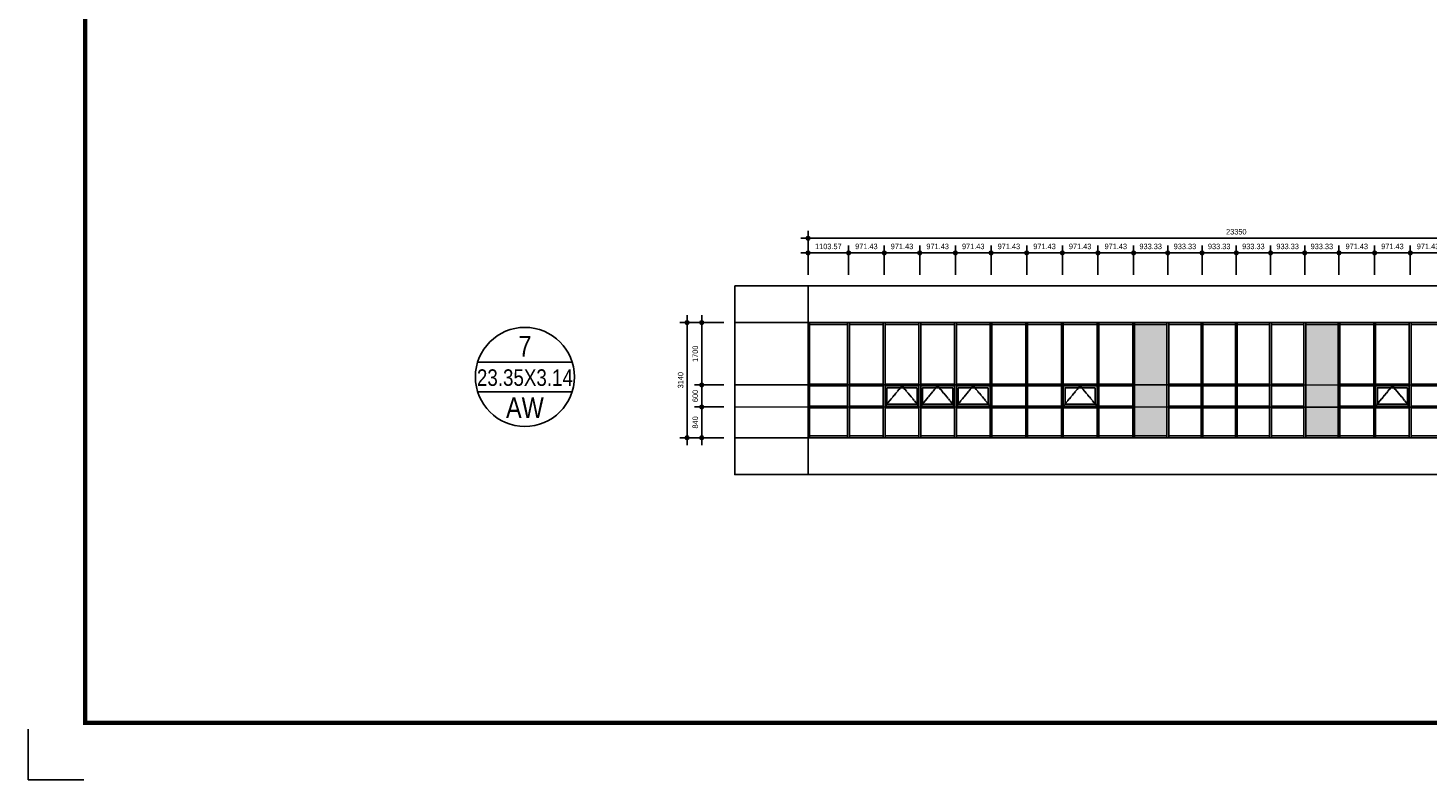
# Model space of a CAD drawing. Header units: millimetres. Extents: x 3445018 to 4174071, y -6064565 to -5122887.
# Tile 2 of 192: x 3669357 to 3707529, y -6064565 to -6044074. Entities that reach past the tile are written whole.
import ezdxf
from ezdxf.enums import TextEntityAlignment as Align

# ---------------------------------------------------------------- set-up
doc = ezdxf.new("R2010")
doc.units = ezdxf.units.MM
doc.header["$MEASUREMENT"] = 0
doc.linetypes.add('CEN', pattern=[66, 60, -2, 2, -2])
doc.layers.get('DEFPOINTS').update_dxf_attribs({"linetype": 'CONTINUOUS'})
for name, color, linetype in [('3', 3, 'CONTINUOUS'), ('A_GE_CEN', 1, 'CEN'), ('A_GE_FORM', 7, 'CONTINUOUS'), ('AA-XXXX-창호부호', 7, 'CONTINUOUS'), ('CEN', 13, 'CEN'), ('DIM', 7, 'CONTINUOUS'), ('SO-252', 252, 'CONTINUOUS'), ('WIN1', 4, 'CONTINUOUS'), ('WIN2', 9, 'CONTINUOUS')]:
    doc.layers.add(name, color=color, linetype=linetype)
doc.styles.add('HY울릉도 L', font='txt')
doc.styles.add('SDP-S', font='txt')
doc.dimstyles.new('SMDI-3', dxfattribs={"dimtxt": 3, "dimasz": 1, "dimexe": 2, "dimexo": 3, "dimgap": 1, "dimtad": 1, "dimdsep": 46, "dimtxsty": 'HY울릉도 L', "dimblk": 'Z_DOT', "dimcen": 2.5, "dimdle": 1.5, "dimclrd": 1, "dimclre": 1, "dimclrt": 2, "dimadec": 0, "dimazin": 0, "dimtfac": 1, "dimtix": 1, "dimtmove": 2, "dimatfit": 3, "dimldrblk": 'Z_DOT', "dimfxl": 2, "dimtvp": 1, "dimtolj": 1, "dimtzin": 0, "dimarcsym": 0})

# ---------------------------------------------------------------- blocks, each defined once
blk = doc.blocks.new('sheet _서영')
at = {"layer": 'A_GE_FORM'}
for p, q in [((-362689.99, -1059041.18), (-362689.99, -1059058.43)), ((-362689.99, -1059041.18), (-362689.99, -1059058.43)), ((-362689.99, -1059058.43), (-362670.99, -1059058.43))]:
    blk.add_line(p, q, dxfattribs=at)
at = {"layer": 'A_GE_FORM', "const_width": 1.5}
blk.add_lwpolyline([(-361868.49, -1059038.93), (-362670.49, -1059038.93), (-362670.49, -1058483.93), (-361868.49, -1058483.93)], close=True, dxfattribs=at)
blk = doc.blocks.new('창호부호_수정')
at = {"layer": 'AA-XXXX-창호부호'}
for p, q in [((-1717, 540), (1717, 540)), ((-1717, -540), (1717, -540))]:
    blk.add_line(p, q, dxfattribs=at)
blk.add_circle((0, 0), 1800, dxfattribs=at)
at = {"layer": 'AA-XXXX-창호부호', "color": 3, "width": 0.85}
for tag, p in [('NO', (0, 1116)), ('창호', (0, -1116))]:
    blk.add_attdef(tag, text='', height=750, dxfattribs=at).set_placement(p, align=Align.MIDDLE_CENTER)
at = {"layer": 'AA-XXXX-창호부호', "color": 4, "width": 0.85}
blk.add_attdef('규격', text='', height=750, dxfattribs=at).set_placement((0, -24), align=Align.MIDDLE_CENTER)
blk = doc.blocks.new('AW7')
at = {"layer": 'SO-252', "ltscale": 200}
h = blk.add_hatch(color=256, dxfattribs=at)
h.dxf.hatch_style = 1
h.paths.add_polyline_path([(13567, 110), (14450, 110), (14450, 3150), (13567, 3150)])
h.paths.add_polyline_path([(8900, 110), (9783, 110), (9783, 3150), (8900, 3150)])
at = {"layer": 'CEN'}
for points in [[(3021, 925), (2561, 1475), (2100, 925)], [(3993, 925), (3532, 1475), (3071, 925)], [(4964, 925), (4504, 1475), (4043, 925)], [(7879, 925), (7418, 1475), (6957, 925)], [(16393, 925), (15932, 1475), (15471, 925)], [(19307, 925), (18846, 1475), (18386, 925)], [(20279, 925), (19818, 1475), (19357, 925)], [(21250, 925), (20789, 1475), (20329, 925)]]:
    blk.add_lwpolyline(points, dxfattribs=at)
at = {"layer": 'WIN1', "ltscale": 200}
for p, q in [((0, 3200), (0, 60)), ((0, 3200), (23350, 3200)), ((36, 3200), (36, 60)), ((36, 3150), (1079, 3150)), ((1079, 3200), (1079, 60)), ((1079, 3200), (1079, 60)), ((1129, 3200), (1129, 60)), ((1129, 3200), (1129, 60)), ((1129, 3150), (2050, 3150)), ((2050, 3200), (2050, 60)), ((2050, 3200), (2050, 60)), ((2100, 3200), (2100, 60)), ((2100, 3200), (2100, 60)), ((2100, 3150), (3021, 3150)), ((3021, 3200), (3021, 60)), ((3021, 3200), (3021, 60)), ((3071, 3200), (3071, 60)), ((3071, 3200), (3071, 60)), ((3071, 3150), (3993, 3150)), ((3993, 3200), (3993, 60)), ((3993, 3200), (3993, 60)), ((4043, 3200), (4043, 60)), ((4043, 3200), (4043, 60)), ((4043, 3150), (4964, 3150)), ((4964, 3200), (4964, 60)), ((4964, 3200), (4964, 60)), ((5014, 3200), (5014, 60)), ((5014, 3200), (5014, 60)), ((5014, 3150), (5936, 3150)), ((5936, 3200), (5936, 60)), ((5986, 3200), (5986, 60)), ((5986, 3200), (5986, 60)), ((5986, 3150), (6907, 3150)), ((6907, 3200), (6907, 60)), ((6907, 3200), (6907, 60)), ((6957, 3200), (6957, 60)), ((6957, 3200), (6957, 60)), ((6957, 3150), (7879, 3150)), ((7879, 3200), (7879, 60)), ((7879, 3200), (7879, 60)), ((7929, 3200), (7929, 60)), ((7929, 3200), (7929, 60)), ((7929, 3150), (8850, 3150)), ((8850, 3200), (8850, 60)), ((8850, 3200), (8850, 60)), ((8900, 3200), (8900, 60)), ((8900, 3200), (8900, 60)), ((8900, 3150), (9783, 3150)), ((9783, 3200), (9783, 60)), ((9833, 3200), (9833, 60)), ((9833, 3150), (10717, 3150)), ((10717, 3200), (10717, 60)), ((10717, 3200), (10717, 60)), ((10767, 3200), (10767, 60)), ((10767, 3200), (10767, 60)), ((10767, 3150), (11650, 3150)), ((11650, 3200), (11650, 60)), ((11650, 3200), (11650, 60)), ((11700, 3200), (11700, 60)), ((11700, 3200), (11700, 60)), ((11700, 3150), (12583, 3150)), ((12583, 3200), (12583, 60)), ((12583, 3200), (12583, 60)), ((12633, 3200), (12633, 60)), ((12633, 3200), (12633, 60)), ((12633, 3150), (13517, 3150)), ((13517, 3200), (13517, 60)), ((13567, 3200), (13567, 60)), ((13567, 3150), (14450, 3150)), ((14450, 3200), (14450, 60)), ((14450, 3200), (14450, 60)), ((14500, 3200), (14500, 60)), ((14500, 3200), (14500, 60)), ((14500, 3150), (15421, 3150)), ((15421, 3200), (15421, 60)), ((15421, 3200), (15421, 60)), ((15471, 3200), (15471, 60)), ((15471, 3200), (15471, 60)), ((15471, 3150), (16393, 3150)), ((16393, 3200), (16393, 60)), ((16393, 3200), (16393, 60)), ((16443, 3200), (16443, 60)), ((16443, 3200), (16443, 60)), ((16443, 3150), (17326, 3150)), ((17364, 3200), (17364, 60)), ((17364, 3200), (17364, 60)), ((17414, 3200), (17414, 60)), ((17414, 3200), (17414, 60)), ((17414, 3150), (18336, 3150)), ((18336, 3200), (18336, 60)), ((18336, 3200), (18336, 60)), ((18386, 3200), (18386, 60)), ((18386, 3200), (18386, 60)), ((18386, 3150), (19307, 3150)), ((19307, 3200), (19307, 60)), ((19357, 3200), (19357, 60)), ((19357, 3150), (20279, 3150)), ((20279, 3200), (20279, 60)), ((20279, 3200), (20279, 60)), ((20329, 3200), (20329, 60)), ((20329, 3200), (20329, 60)), ((20329, 3150), (21250, 3150)), ((21250, 3200), (21250, 60)), ((21250, 3200), (21250, 60)), ((21300, 3200), (21300, 60)), ((21300, 3200), (21300, 60)), ((21300, 3150), (22221, 3150)), ((22221, 3200), (22221, 60)), ((22221, 3200), (22221, 60)), ((22271, 3200), (22271, 60)), ((22271, 3200), (22271, 60)), ((23314, 3150), (22271, 3150)), ((23314, 3200), (23314, 60)), ((23350, 3200), (23350, 60)), ((36, 1525), (1079, 1525)), ((36, 1475), (1079, 1475)), ((1129, 1525), (2050, 1525)), ((1129, 1475), (2050, 1475)), ((2100, 1525), (3021, 1525)), ((2100, 1475), (3021, 1475)), ((3071, 1525), (3993, 1525)), ((3071, 1475), (3993, 1475)), ((4043, 1525), (4964, 1525)), ((4043, 1475), (4964, 1475)), ((5014, 1525), (5936, 1525)), ((5014, 1475), (5936, 1475)), ((5986, 1525), (6907, 1525)), ((5986, 1475), (6907, 1475)), ((6957, 1525), (7879, 1525)), ((6957, 1475), (7879, 1475)), ((7929, 1525), (8850, 1525)), ((7929, 1475), (8850, 1475)), ((9833, 1525), (10717, 1525)), ((9833, 1475), (10717, 1475)), ((10767, 1525), (11650, 1525)), ((10767, 1475), (11650, 1475)), ((11700, 1525), (12583, 1525)), ((11700, 1475), (12583, 1475)), ((12633, 1525), (13517, 1525)), ((12633, 1475), (13517, 1475)), ((14500, 1525), (15421, 1525)), ((14500, 1475), (15421, 1475)), ((15471, 1525), (16393, 1525)), ((15471, 1475), (16393, 1475)), ((16443, 1525), (17364, 1525)), ((16443, 1475), (17326, 1475)), ((17414, 1525), (18336, 1525)), ((17414, 1475), (18336, 1475)), ((18386, 1525), (19307, 1525)), ((18386, 1475), (19307, 1475)), ((19357, 1525), (20279, 1525)), ((19357, 1475), (20279, 1475)), ((20329, 1525), (21250, 1525)), ((20329, 1475), (21250, 1475)), ((21300, 1525), (22221, 1525)), ((21300, 1475), (22221, 1475)), ((23314, 1525), (22271, 1525)), ((23314, 1475), (22271, 1475)), ((36, 925), (1079, 925)), ((36, 875), (1079, 875)), ((1129, 925), (2050, 925)), ((1129, 875), (2050, 875)), ((2100, 925), (3021, 925)), ((2100, 875), (3021, 875)), ((3071, 925), (3993, 925)), ((3071, 875), (3993, 875)), ((4043, 925), (4964, 925)), ((4043, 875), (4964, 875)), ((5014, 925), (5936, 925)), ((5014, 875), (5936, 875)), ((5986, 925), (6907, 925)), ((5986, 875), (6907, 875)), ((6957, 925), (7879, 925)), ((6957, 875), (7879, 875)), ((7929, 925), (8850, 925)), ((7929, 875), (8850, 875)), ((9833, 925), (10717, 925)), ((9833, 875), (10717, 875)), ((10767, 925), (11650, 925)), ((10767, 875), (11650, 875)), ((11700, 925), (12583, 925)), ((11700, 875), (12583, 875)), ((12633, 925), (13517, 925)), ((12633, 875), (13517, 875)), ((14500, 925), (15421, 925)), ((14500, 875), (15421, 875)), ((15471, 925), (16393, 925)), ((15471, 875), (16393, 875)), ((16443, 925), (17364, 925)), ((16443, 875), (17326, 875)), ((17414, 925), (18336, 925)), ((17414, 875), (18336, 875)), ((18386, 925), (19307, 925)), ((18386, 875), (19307, 875)), ((19357, 925), (20279, 925)), ((19357, 875), (20279, 875)), ((20329, 925), (21250, 925)), ((20329, 875), (21250, 875)), ((21300, 925), (22221, 925)), ((21300, 875), (22221, 875)), ((23314, 925), (22271, 925)), ((23314, 875), (22271, 875)), ((23350, 60), (0, 60)), ((36, 110), (1079, 110)), ((1129, 110), (2050, 110)), ((2100, 110), (3021, 110)), ((3071, 110), (3993, 110)), ((4043, 110), (4964, 110)), ((5014, 110), (5936, 110)), ((5936, 90), (5936, 60)), ((5986, 110), (6907, 110)), ((6957, 110), (7879, 110)), ((7929, 110), (8850, 110)), ((8900, 110), (9783, 110)), ((9783, 90), (9783, 60)), ((9833, 110), (10717, 110)), ((9833, 90), (9833, 60)), ((10767, 110), (11650, 110)), ((11700, 110), (12583, 110)), ((12633, 110), (13517, 110)), ((13517, 90), (13517, 60)), ((13567, 110), (14450, 110)), ((13567, 90), (13567, 60)), ((14500, 110), (15421, 110)), ((15471, 110), (16393, 110)), ((16443, 110), (17364, 110)), ((17414, 110), (18336, 110)), ((18386, 110), (19307, 110)), ((19307, 90), (19307, 60)), ((19357, 110), (20279, 110)), ((19357, 90), (19357, 60)), ((20329, 110), (21250, 110)), ((21300, 110), (22221, 110)), ((23314, 110), (22271, 110))]:
    blk.add_line(p, q, dxfattribs=at)
at = {"layer": 'WIN2', "ltscale": 200}
for points in [[(2971, 1425), (2150, 1425), (2150, 975), (2971, 975)], [(3943, 1425), (3121, 1425), (3121, 975), (3943, 975)], [(4914, 1425), (4093, 1425), (4093, 975), (4914, 975)], [(7829, 1425), (7007, 1425), (7007, 975), (7829, 975)], [(16343, 1425), (15521, 1425), (15521, 975), (16343, 975)], [(19257, 1425), (18436, 1425), (18436, 975), (19257, 975)], [(20229, 1425), (19407, 1425), (19407, 975), (20229, 975)], [(21200, 1425), (20379, 1425), (20379, 975), (21200, 975)]]:
    blk.add_lwpolyline(points, close=True, dxfattribs=at)
blk = doc.blocks.new('Z_DOT')
at = {"layer": 'DIM', "color": 1, "ltscale": 3}
for p, q in [((-2, 0), (2, 0)), ((0, -2), (0, 2))]:
    blk.add_line(p, q, dxfattribs=at)
for radius in [0.5, 0.25]:
    blk.add_circle((0, 0), radius, dxfattribs=at)
blk = doc.blocks.new('*D984')
at = {"layer": 'DEFPOINTS', "color": 0, "ltscale": 3, "transparency": 16777216}
for p in [(3688626, -6052101), (3687326, -6055241), (3688627, -6055241)]:
    blk.add_point(p, dxfattribs=at)
at = {"layer": 'DIM', "color": 1, "lineweight": -2, "ltscale": 3, "transparency": 16777216}
for p, q in [((3688326, -6052101), (3687126, -6052101)), ((3687326, -6052201), (3687326, -6055141)), ((3688327, -6055241), (3687126, -6055241))]:
    blk.add_line(p, q, dxfattribs=at)
at = {"layer": 'DIM', "color": 1, "lineweight": -2, "ltscale": 3, "transparency": 16777216, "xscale": 100, "yscale": 100, "zscale": 100}
for p, rotation in [((3687326, -6052101), 90), ((3687326, -6055241), 270)]:
    blk.add_blockref('Z_DOT', p, dxfattribs=dict(at, rotation=rotation))
at = {"layer": 'DIM', "color": 2, "ltscale": 3, "transparency": 16777216, "insert": (3687151, -6053671), "char_height": 150, "attachment_point": 5, "rotation": 90, "style": 'SDP-S'}
blk.add_mtext('\\A1;3140', dxfattribs=at)
blk = doc.blocks.new('*D985')
at = {"layer": 'DEFPOINTS', "color": 0, "ltscale": 3, "transparency": 16777216}
for p in [(3688626, -6053801), (3687726, -6054401), (3688626, -6054401)]:
    blk.add_point(p, dxfattribs=at)
at = {"layer": 'DIM', "color": 1, "lineweight": -2, "ltscale": 3, "transparency": 16777216}
for p, q in [((3688326, -6053801), (3687526, -6053801)), ((3687726, -6053901), (3687726, -6054301)), ((3688326, -6054401), (3687526, -6054401))]:
    blk.add_line(p, q, dxfattribs=at)
at = {"layer": 'DIM', "color": 1, "lineweight": -2, "ltscale": 3, "transparency": 16777216, "xscale": 100, "yscale": 100, "zscale": 100}
for p, rotation in [((3687726, -6053801), 90), ((3687726, -6054401), 270)]:
    blk.add_blockref('Z_DOT', p, dxfattribs=dict(at, rotation=rotation))
at = {"layer": 'DIM', "color": 2, "ltscale": 3, "transparency": 16777216, "insert": (3687551, -6054101), "char_height": 150, "attachment_point": 5, "rotation": 90, "style": 'SDP-S'}
blk.add_mtext('\\A1;600', dxfattribs=at)
blk = doc.blocks.new('*D986')
at = {"layer": 'DEFPOINTS', "color": 0, "ltscale": 3, "transparency": 16777216}
for p in [(3688626, -6054401), (3687726, -6055241), (3688627, -6055241)]:
    blk.add_point(p, dxfattribs=at)
at = {"layer": 'DIM', "color": 1, "lineweight": -2, "ltscale": 3, "transparency": 16777216}
for p, q in [((3688326, -6054401), (3687526, -6054401)), ((3687726, -6054501), (3687726, -6055141)), ((3688327, -6055241), (3687526, -6055241))]:
    blk.add_line(p, q, dxfattribs=at)
at = {"layer": 'DIM', "color": 1, "lineweight": -2, "ltscale": 3, "transparency": 16777216, "xscale": 100, "yscale": 100, "zscale": 100}
for p, rotation in [((3687726, -6054401), 90), ((3687726, -6055241), 270)]:
    blk.add_blockref('Z_DOT', p, dxfattribs=dict(at, rotation=rotation))
at = {"layer": 'DIM', "color": 2, "ltscale": 3, "transparency": 16777216, "insert": (3687551, -6054821), "char_height": 150, "attachment_point": 5, "rotation": 90, "style": 'SDP-S'}
blk.add_mtext('\\A1;840', dxfattribs=at)
blk = doc.blocks.new('*D987')
at = {"layer": 'DEFPOINTS', "color": 0, "ltscale": 3, "transparency": 16777216}
for p in [(3688626, -6052101), (3687726, -6053801), (3688626, -6053801)]:
    blk.add_point(p, dxfattribs=at)
at = {"layer": 'DIM', "color": 1, "lineweight": -2, "ltscale": 3, "transparency": 16777216}
for p, q in [((3688326, -6052101), (3687526, -6052101)), ((3687726, -6052201), (3687726, -6053701)), ((3688326, -6053801), (3687526, -6053801))]:
    blk.add_line(p, q, dxfattribs=at)
at = {"layer": 'DIM', "color": 1, "lineweight": -2, "ltscale": 3, "transparency": 16777216, "xscale": 100, "yscale": 100, "zscale": 100}
for p, rotation in [((3687726, -6052101), 90), ((3687726, -6053801), 270)]:
    blk.add_blockref('Z_DOT', p, dxfattribs=dict(at, rotation=rotation))
at = {"layer": 'DIM', "color": 2, "ltscale": 3, "transparency": 16777216, "insert": (3687551, -6052951), "char_height": 150, "attachment_point": 5, "rotation": 90, "style": 'SDP-S'}
blk.add_mtext('\\A1;1700', dxfattribs=at)
blk = doc.blocks.new('*D968')
at = {"layer": 'DEFPOINTS', "color": 0, "ltscale": 3, "transparency": 16777216}
for p in [(3690627, -6049801), (3690627, -6051101), (3713977, -6051102)]:
    blk.add_point(p, dxfattribs=at)
at = {"layer": 'DIM', "color": 1, "lineweight": -2, "ltscale": 3, "transparency": 16777216}
for p, q in [((3690627, -6050801), (3690627, -6049601)), ((3713877, -6049801), (3690727, -6049801)), ((3713977, -6050802), (3713977, -6049601))]:
    blk.add_line(p, q, dxfattribs=at)
at = {"layer": 'DIM', "color": 1, "lineweight": -2, "ltscale": 3, "transparency": 16777216, "xscale": 100, "yscale": 100, "zscale": 100, "rotation": 180}
blk.add_blockref('Z_DOT', (3690627, -6049801), dxfattribs=at)
at = {"layer": 'DIM', "color": 1, "lineweight": -2, "ltscale": 3, "transparency": 16777216, "xscale": 100, "yscale": 100, "zscale": 100}
blk.add_blockref('Z_DOT', (3713977, -6049801), dxfattribs=at)
at = {"layer": 'DIM', "color": 2, "ltscale": 3, "transparency": 16777216, "insert": (3702302, -6049626), "char_height": 150, "attachment_point": 5, "style": 'SDP-S'}
blk.add_mtext('\\A1;23350', dxfattribs=at)
blk = doc.blocks.new('*D969')
at = {"layer": 'DEFPOINTS', "color": 0, "ltscale": 3, "transparency": 16777216}
for p in [(3691730, -6050201), (3690627, -6051102), (3691730, -6051102)]:
    blk.add_point(p, dxfattribs=at)
at = {"layer": 'DIM', "color": 1, "lineweight": -2, "ltscale": 3, "transparency": 16777216}
for p, q in [((3690627, -6050802), (3690627, -6050001)), ((3690727, -6050201), (3691630, -6050201)), ((3691730, -6050802), (3691730, -6050001))]:
    blk.add_line(p, q, dxfattribs=at)
at = {"layer": 'DIM', "color": 1, "lineweight": -2, "ltscale": 3, "transparency": 16777216, "xscale": 100, "yscale": 100, "zscale": 100, "rotation": 180}
blk.add_blockref('Z_DOT', (3690627, -6050201), dxfattribs=at)
at = {"layer": 'DIM', "color": 1, "lineweight": -2, "ltscale": 3, "transparency": 16777216, "xscale": 100, "yscale": 100, "zscale": 100}
blk.add_blockref('Z_DOT', (3691730, -6050201), dxfattribs=at)
at = {"layer": 'DIM', "color": 2, "ltscale": 3, "transparency": 16777216, "insert": (3691178, -6050026), "char_height": 150, "attachment_point": 5, "style": 'SDP-S'}
blk.add_mtext('\\A1;1103.57', dxfattribs=at)
blk = doc.blocks.new('*D970')
at = {"layer": 'DEFPOINTS', "color": 0, "ltscale": 3, "transparency": 16777216}
for p in [(3692702, -6050201), (3691730, -6051102), (3692702, -6051101)]:
    blk.add_point(p, dxfattribs=at)
at = {"layer": 'DIM', "color": 1, "lineweight": -2, "ltscale": 3, "transparency": 16777216}
for p, q in [((3691730, -6050802), (3691730, -6050001)), ((3691830, -6050201), (3692602, -6050201)), ((3692702, -6050801), (3692702, -6050001))]:
    blk.add_line(p, q, dxfattribs=at)
at = {"layer": 'DIM', "color": 1, "lineweight": -2, "ltscale": 3, "transparency": 16777216, "xscale": 100, "yscale": 100, "zscale": 100, "rotation": 180}
blk.add_blockref('Z_DOT', (3691730, -6050201), dxfattribs=at)
at = {"layer": 'DIM', "color": 1, "lineweight": -2, "ltscale": 3, "transparency": 16777216, "xscale": 100, "yscale": 100, "zscale": 100}
blk.add_blockref('Z_DOT', (3692702, -6050201), dxfattribs=at)
at = {"layer": 'DIM', "color": 2, "ltscale": 3, "transparency": 16777216, "insert": (3692216, -6050026), "char_height": 150, "attachment_point": 5, "style": 'SDP-S'}
blk.add_mtext('\\A1;971.43', dxfattribs=at)
blk = doc.blocks.new('*D971')
at = {"layer": 'DEFPOINTS', "color": 0, "ltscale": 3, "transparency": 16777216}
for p in [(3693673, -6050201), (3692702, -6051101), (3693673, -6051101)]:
    blk.add_point(p, dxfattribs=at)
at = {"layer": 'DIM', "color": 1, "lineweight": -2, "ltscale": 3, "transparency": 16777216}
for p, q in [((3692702, -6050801), (3692702, -6050001)), ((3692802, -6050201), (3693573, -6050201)), ((3693673, -6050801), (3693673, -6050001))]:
    blk.add_line(p, q, dxfattribs=at)
at = {"layer": 'DIM', "color": 1, "lineweight": -2, "ltscale": 3, "transparency": 16777216, "xscale": 100, "yscale": 100, "zscale": 100, "rotation": 180}
blk.add_blockref('Z_DOT', (3692702, -6050201), dxfattribs=at)
at = {"layer": 'DIM', "color": 1, "lineweight": -2, "ltscale": 3, "transparency": 16777216, "xscale": 100, "yscale": 100, "zscale": 100}
blk.add_blockref('Z_DOT', (3693673, -6050201), dxfattribs=at)
at = {"layer": 'DIM', "color": 2, "ltscale": 3, "transparency": 16777216, "insert": (3693187, -6050026), "char_height": 150, "attachment_point": 5, "style": 'SDP-S'}
blk.add_mtext('\\A1;971.43', dxfattribs=at)
blk = doc.blocks.new('*D972')
at = {"layer": 'DEFPOINTS', "color": 0, "ltscale": 3, "transparency": 16777216}
for p in [(3694644, -6050201), (3693673, -6051101), (3694644, -6051101)]:
    blk.add_point(p, dxfattribs=at)
at = {"layer": 'DIM', "color": 1, "lineweight": -2, "ltscale": 3, "transparency": 16777216}
for p, q in [((3693673, -6050801), (3693673, -6050001)), ((3693773, -6050201), (3694544, -6050201)), ((3694644, -6050801), (3694644, -6050001))]:
    blk.add_line(p, q, dxfattribs=at)
at = {"layer": 'DIM', "color": 1, "lineweight": -2, "ltscale": 3, "transparency": 16777216, "xscale": 100, "yscale": 100, "zscale": 100, "rotation": 180}
blk.add_blockref('Z_DOT', (3693673, -6050201), dxfattribs=at)
at = {"layer": 'DIM', "color": 1, "lineweight": -2, "ltscale": 3, "transparency": 16777216, "xscale": 100, "yscale": 100, "zscale": 100}
blk.add_blockref('Z_DOT', (3694644, -6050201), dxfattribs=at)
at = {"layer": 'DIM', "color": 2, "ltscale": 3, "transparency": 16777216, "insert": (3694159, -6050026), "char_height": 150, "attachment_point": 5, "style": 'SDP-S'}
blk.add_mtext('\\A1;971.43', dxfattribs=at)
blk = doc.blocks.new('*D973')
at = {"layer": 'DEFPOINTS', "color": 0, "ltscale": 3, "transparency": 16777216}
for p in [(3695616, -6050201), (3694644, -6051101), (3695616, -6051102)]:
    blk.add_point(p, dxfattribs=at)
at = {"layer": 'DIM', "color": 1, "lineweight": -2, "ltscale": 3, "transparency": 16777216}
for p, q in [((3694644, -6050801), (3694644, -6050001)), ((3694744, -6050201), (3695516, -6050201)), ((3695616, -6050802), (3695616, -6050001))]:
    blk.add_line(p, q, dxfattribs=at)
at = {"layer": 'DIM', "color": 1, "lineweight": -2, "ltscale": 3, "transparency": 16777216, "xscale": 100, "yscale": 100, "zscale": 100, "rotation": 180}
blk.add_blockref('Z_DOT', (3694644, -6050201), dxfattribs=at)
at = {"layer": 'DIM', "color": 1, "lineweight": -2, "ltscale": 3, "transparency": 16777216, "xscale": 100, "yscale": 100, "zscale": 100}
blk.add_blockref('Z_DOT', (3695616, -6050201), dxfattribs=at)
at = {"layer": 'DIM', "color": 2, "ltscale": 3, "transparency": 16777216, "insert": (3695130, -6050026), "char_height": 150, "attachment_point": 5, "style": 'SDP-S'}
blk.add_mtext('\\A1;971.43', dxfattribs=at)
blk = doc.blocks.new('*D974')
at = {"layer": 'DEFPOINTS', "color": 0, "ltscale": 3, "transparency": 16777216}
for p in [(3696587, -6050201), (3695616, -6051102), (3696587, -6051102)]:
    blk.add_point(p, dxfattribs=at)
at = {"layer": 'DIM', "color": 1, "lineweight": -2, "ltscale": 3, "transparency": 16777216}
for p, q in [((3695616, -6050802), (3695616, -6050001)), ((3695716, -6050201), (3696487, -6050201)), ((3696587, -6050802), (3696587, -6050001))]:
    blk.add_line(p, q, dxfattribs=at)
at = {"layer": 'DIM', "color": 1, "lineweight": -2, "ltscale": 3, "transparency": 16777216, "xscale": 100, "yscale": 100, "zscale": 100, "rotation": 180}
blk.add_blockref('Z_DOT', (3695616, -6050201), dxfattribs=at)
at = {"layer": 'DIM', "color": 1, "lineweight": -2, "ltscale": 3, "transparency": 16777216, "xscale": 100, "yscale": 100, "zscale": 100}
blk.add_blockref('Z_DOT', (3696587, -6050201), dxfattribs=at)
at = {"layer": 'DIM', "color": 2, "ltscale": 3, "transparency": 16777216, "insert": (3696102, -6050026), "char_height": 150, "attachment_point": 5, "style": 'SDP-S'}
blk.add_mtext('\\A1;971.43', dxfattribs=at)
blk = doc.blocks.new('*D975')
at = {"layer": 'DEFPOINTS', "color": 0, "ltscale": 3, "transparency": 16777216}
for p in [(3697559, -6050201), (3696587, -6051102), (3697559, -6051101)]:
    blk.add_point(p, dxfattribs=at)
at = {"layer": 'DIM', "color": 1, "lineweight": -2, "ltscale": 3, "transparency": 16777216}
for p, q in [((3696587, -6050802), (3696587, -6050001)), ((3696687, -6050201), (3697459, -6050201)), ((3697559, -6050801), (3697559, -6050001))]:
    blk.add_line(p, q, dxfattribs=at)
at = {"layer": 'DIM', "color": 1, "lineweight": -2, "ltscale": 3, "transparency": 16777216, "xscale": 100, "yscale": 100, "zscale": 100, "rotation": 180}
blk.add_blockref('Z_DOT', (3696587, -6050201), dxfattribs=at)
at = {"layer": 'DIM', "color": 1, "lineweight": -2, "ltscale": 3, "transparency": 16777216, "xscale": 100, "yscale": 100, "zscale": 100}
blk.add_blockref('Z_DOT', (3697559, -6050201), dxfattribs=at)
at = {"layer": 'DIM', "color": 2, "ltscale": 3, "transparency": 16777216, "insert": (3697073, -6050026), "char_height": 150, "attachment_point": 5, "style": 'SDP-S'}
blk.add_mtext('\\A1;971.43', dxfattribs=at)
blk = doc.blocks.new('*D976')
at = {"layer": 'DEFPOINTS', "color": 0, "ltscale": 3, "transparency": 16777216}
for p in [(3698530, -6050201), (3697559, -6051101), (3698530, -6051102)]:
    blk.add_point(p, dxfattribs=at)
at = {"layer": 'DIM', "color": 1, "lineweight": -2, "ltscale": 3, "transparency": 16777216}
for p, q in [((3697559, -6050801), (3697559, -6050001)), ((3697659, -6050201), (3698430, -6050201)), ((3698530, -6050802), (3698530, -6050001))]:
    blk.add_line(p, q, dxfattribs=at)
at = {"layer": 'DIM', "color": 1, "lineweight": -2, "ltscale": 3, "transparency": 16777216, "xscale": 100, "yscale": 100, "zscale": 100, "rotation": 180}
blk.add_blockref('Z_DOT', (3697559, -6050201), dxfattribs=at)
at = {"layer": 'DIM', "color": 1, "lineweight": -2, "ltscale": 3, "transparency": 16777216, "xscale": 100, "yscale": 100, "zscale": 100}
blk.add_blockref('Z_DOT', (3698530, -6050201), dxfattribs=at)
at = {"layer": 'DIM', "color": 2, "ltscale": 3, "transparency": 16777216, "insert": (3698044, -6050026), "char_height": 150, "attachment_point": 5, "style": 'SDP-S'}
blk.add_mtext('\\A1;971.43', dxfattribs=at)
blk = doc.blocks.new('*D977')
at = {"layer": 'DEFPOINTS', "color": 0, "ltscale": 3, "transparency": 16777216}
for p in [(3699502, -6050201), (3698530, -6051102), (3699502, -6051101)]:
    blk.add_point(p, dxfattribs=at)
at = {"layer": 'DIM', "color": 1, "lineweight": -2, "ltscale": 3, "transparency": 16777216}
for p, q in [((3698530, -6050802), (3698530, -6050001)), ((3698630, -6050201), (3699402, -6050201)), ((3699502, -6050801), (3699502, -6050001))]:
    blk.add_line(p, q, dxfattribs=at)
at = {"layer": 'DIM', "color": 1, "lineweight": -2, "ltscale": 3, "transparency": 16777216, "xscale": 100, "yscale": 100, "zscale": 100, "rotation": 180}
blk.add_blockref('Z_DOT', (3698530, -6050201), dxfattribs=at)
at = {"layer": 'DIM', "color": 1, "lineweight": -2, "ltscale": 3, "transparency": 16777216, "xscale": 100, "yscale": 100, "zscale": 100}
blk.add_blockref('Z_DOT', (3699502, -6050201), dxfattribs=at)
at = {"layer": 'DIM', "color": 2, "ltscale": 3, "transparency": 16777216, "insert": (3699016, -6050026), "char_height": 150, "attachment_point": 5, "style": 'SDP-S'}
blk.add_mtext('\\A1;971.43', dxfattribs=at)
blk = doc.blocks.new('*D978')
at = {"layer": 'DEFPOINTS', "color": 0, "ltscale": 3, "transparency": 16777216}
for p in [(3700435, -6050201), (3699502, -6051101), (3700435, -6051102)]:
    blk.add_point(p, dxfattribs=at)
at = {"layer": 'DIM', "color": 1, "lineweight": -2, "ltscale": 3, "transparency": 16777216}
for p, q in [((3699502, -6050801), (3699502, -6050001)), ((3699602, -6050201), (3700335, -6050201)), ((3700435, -6050802), (3700435, -6050001))]:
    blk.add_line(p, q, dxfattribs=at)
at = {"layer": 'DIM', "color": 1, "lineweight": -2, "ltscale": 3, "transparency": 16777216, "xscale": 100, "yscale": 100, "zscale": 100, "rotation": 180}
blk.add_blockref('Z_DOT', (3699502, -6050201), dxfattribs=at)
at = {"layer": 'DIM', "color": 1, "lineweight": -2, "ltscale": 3, "transparency": 16777216, "xscale": 100, "yscale": 100, "zscale": 100}
blk.add_blockref('Z_DOT', (3700435, -6050201), dxfattribs=at)
at = {"layer": 'DIM', "color": 2, "ltscale": 3, "transparency": 16777216, "insert": (3699968, -6050026), "char_height": 150, "attachment_point": 5, "style": 'SDP-S'}
blk.add_mtext('\\A1;933.33', dxfattribs=at)
blk = doc.blocks.new('*D979')
at = {"layer": 'DEFPOINTS', "color": 0, "ltscale": 3, "transparency": 16777216}
for p in [(3701368, -6050201), (3700435, -6051102), (3701368, -6051101)]:
    blk.add_point(p, dxfattribs=at)
at = {"layer": 'DIM', "color": 1, "lineweight": -2, "ltscale": 3, "transparency": 16777216}
for p, q in [((3700435, -6050802), (3700435, -6050001)), ((3700535, -6050201), (3701268, -6050201)), ((3701368, -6050801), (3701368, -6050001))]:
    blk.add_line(p, q, dxfattribs=at)
at = {"layer": 'DIM', "color": 1, "lineweight": -2, "ltscale": 3, "transparency": 16777216, "xscale": 100, "yscale": 100, "zscale": 100, "rotation": 180}
blk.add_blockref('Z_DOT', (3700435, -6050201), dxfattribs=at)
at = {"layer": 'DIM', "color": 1, "lineweight": -2, "ltscale": 3, "transparency": 16777216, "xscale": 100, "yscale": 100, "zscale": 100}
blk.add_blockref('Z_DOT', (3701368, -6050201), dxfattribs=at)
at = {"layer": 'DIM', "color": 2, "ltscale": 3, "transparency": 16777216, "insert": (3700902, -6050026), "char_height": 150, "attachment_point": 5, "style": 'SDP-S'}
blk.add_mtext('\\A1;933.33', dxfattribs=at)
blk = doc.blocks.new('*D980')
at = {"layer": 'DEFPOINTS', "color": 0, "ltscale": 3, "transparency": 16777216}
for p in [(3702302, -6050201), (3701368, -6051101), (3702302, -6051101)]:
    blk.add_point(p, dxfattribs=at)
at = {"layer": 'DIM', "color": 1, "lineweight": -2, "ltscale": 3, "transparency": 16777216}
for p, q in [((3701368, -6050801), (3701368, -6050001)), ((3701468, -6050201), (3702202, -6050201)), ((3702302, -6050801), (3702302, -6050001))]:
    blk.add_line(p, q, dxfattribs=at)
at = {"layer": 'DIM', "color": 1, "lineweight": -2, "ltscale": 3, "transparency": 16777216, "xscale": 100, "yscale": 100, "zscale": 100, "rotation": 180}
blk.add_blockref('Z_DOT', (3701368, -6050201), dxfattribs=at)
at = {"layer": 'DIM', "color": 1, "lineweight": -2, "ltscale": 3, "transparency": 16777216, "xscale": 100, "yscale": 100, "zscale": 100}
blk.add_blockref('Z_DOT', (3702302, -6050201), dxfattribs=at)
at = {"layer": 'DIM', "color": 2, "ltscale": 3, "transparency": 16777216, "insert": (3701835, -6050026), "char_height": 150, "attachment_point": 5, "style": 'SDP-S'}
blk.add_mtext('\\A1;933.33', dxfattribs=at)
blk = doc.blocks.new('*D981')
at = {"layer": 'DEFPOINTS', "color": 0, "ltscale": 3, "transparency": 16777216}
for p in [(3703235, -6050201), (3702302, -6051101), (3703235, -6051101)]:
    blk.add_point(p, dxfattribs=at)
at = {"layer": 'DIM', "color": 1, "lineweight": -2, "ltscale": 3, "transparency": 16777216}
for p, q in [((3702302, -6050801), (3702302, -6050001)), ((3702402, -6050201), (3703135, -6050201)), ((3703235, -6050801), (3703235, -6050001))]:
    blk.add_line(p, q, dxfattribs=at)
at = {"layer": 'DIM', "color": 1, "lineweight": -2, "ltscale": 3, "transparency": 16777216, "xscale": 100, "yscale": 100, "zscale": 100, "rotation": 180}
blk.add_blockref('Z_DOT', (3702302, -6050201), dxfattribs=at)
at = {"layer": 'DIM', "color": 1, "lineweight": -2, "ltscale": 3, "transparency": 16777216, "xscale": 100, "yscale": 100, "zscale": 100}
blk.add_blockref('Z_DOT', (3703235, -6050201), dxfattribs=at)
at = {"layer": 'DIM', "color": 2, "ltscale": 3, "transparency": 16777216, "insert": (3702768, -6050026), "char_height": 150, "attachment_point": 5, "style": 'SDP-S'}
blk.add_mtext('\\A1;933.33', dxfattribs=at)
blk = doc.blocks.new('*D982')
at = {"layer": 'DEFPOINTS', "color": 0, "ltscale": 3, "transparency": 16777216}
for p in [(3704168, -6050201), (3703235, -6051101), (3704168, -6051102)]:
    blk.add_point(p, dxfattribs=at)
at = {"layer": 'DIM', "color": 1, "lineweight": -2, "ltscale": 3, "transparency": 16777216}
for p, q in [((3703235, -6050801), (3703235, -6050001)), ((3703335, -6050201), (3704068, -6050201)), ((3704168, -6050802), (3704168, -6050001))]:
    blk.add_line(p, q, dxfattribs=at)
at = {"layer": 'DIM', "color": 1, "lineweight": -2, "ltscale": 3, "transparency": 16777216, "xscale": 100, "yscale": 100, "zscale": 100, "rotation": 180}
blk.add_blockref('Z_DOT', (3703235, -6050201), dxfattribs=at)
at = {"layer": 'DIM', "color": 1, "lineweight": -2, "ltscale": 3, "transparency": 16777216, "xscale": 100, "yscale": 100, "zscale": 100}
blk.add_blockref('Z_DOT', (3704168, -6050201), dxfattribs=at)
at = {"layer": 'DIM', "color": 2, "ltscale": 3, "transparency": 16777216, "insert": (3703702, -6050026), "char_height": 150, "attachment_point": 5, "style": 'SDP-S'}
blk.add_mtext('\\A1;933.33', dxfattribs=at)
blk = doc.blocks.new('*D983')
at = {"layer": 'DEFPOINTS', "color": 0, "ltscale": 3, "transparency": 16777216}
for p in [(3705102, -6050201), (3704168, -6051102), (3705102, -6051101)]:
    blk.add_point(p, dxfattribs=at)
at = {"layer": 'DIM', "color": 1, "lineweight": -2, "ltscale": 3, "transparency": 16777216}
for p, q in [((3704168, -6050802), (3704168, -6050001)), ((3704268, -6050201), (3705002, -6050201)), ((3705102, -6050801), (3705102, -6050001))]:
    blk.add_line(p, q, dxfattribs=at)
at = {"layer": 'DIM', "color": 1, "lineweight": -2, "ltscale": 3, "transparency": 16777216, "xscale": 100, "yscale": 100, "zscale": 100, "rotation": 180}
blk.add_blockref('Z_DOT', (3704168, -6050201), dxfattribs=at)
at = {"layer": 'DIM', "color": 1, "lineweight": -2, "ltscale": 3, "transparency": 16777216, "xscale": 100, "yscale": 100, "zscale": 100}
blk.add_blockref('Z_DOT', (3705102, -6050201), dxfattribs=at)
at = {"layer": 'DIM', "color": 2, "ltscale": 3, "transparency": 16777216, "insert": (3704635, -6050026), "char_height": 150, "attachment_point": 5, "style": 'SDP-S'}
blk.add_mtext('\\A1;933.33', dxfattribs=at)
blk = doc.blocks.new('*D959')
at = {"layer": 'DEFPOINTS', "color": 0, "ltscale": 3, "transparency": 16777216}
for p in [(3706073, -6050201), (3705102, -6051101), (3706073, -6051101)]:
    blk.add_point(p, dxfattribs=at)
at = {"layer": 'DIM', "color": 1, "lineweight": -2, "ltscale": 3, "transparency": 16777216}
for p, q in [((3705102, -6050801), (3705102, -6050001)), ((3705202, -6050201), (3705973, -6050201)), ((3706073, -6050801), (3706073, -6050001))]:
    blk.add_line(p, q, dxfattribs=at)
at = {"layer": 'DIM', "color": 1, "lineweight": -2, "ltscale": 3, "transparency": 16777216, "xscale": 100, "yscale": 100, "zscale": 100, "rotation": 180}
blk.add_blockref('Z_DOT', (3705102, -6050201), dxfattribs=at)
at = {"layer": 'DIM', "color": 1, "lineweight": -2, "ltscale": 3, "transparency": 16777216, "xscale": 100, "yscale": 100, "zscale": 100}
blk.add_blockref('Z_DOT', (3706073, -6050201), dxfattribs=at)
at = {"layer": 'DIM', "color": 2, "ltscale": 3, "transparency": 16777216, "insert": (3705587, -6050026), "char_height": 150, "attachment_point": 5, "style": 'SDP-S'}
blk.add_mtext('\\A1;971.43', dxfattribs=at)
blk = doc.blocks.new('*D960')
at = {"layer": 'DEFPOINTS', "color": 0, "ltscale": 3, "transparency": 16777216}
for p in [(3707044, -6050201), (3706073, -6051101), (3707044, -6051102)]:
    blk.add_point(p, dxfattribs=at)
at = {"layer": 'DIM', "color": 1, "lineweight": -2, "ltscale": 3, "transparency": 16777216}
for p, q in [((3706073, -6050801), (3706073, -6050001)), ((3706173, -6050201), (3706944, -6050201)), ((3707044, -6050802), (3707044, -6050001))]:
    blk.add_line(p, q, dxfattribs=at)
at = {"layer": 'DIM', "color": 1, "lineweight": -2, "ltscale": 3, "transparency": 16777216, "xscale": 100, "yscale": 100, "zscale": 100, "rotation": 180}
blk.add_blockref('Z_DOT', (3706073, -6050201), dxfattribs=at)
at = {"layer": 'DIM', "color": 1, "lineweight": -2, "ltscale": 3, "transparency": 16777216, "xscale": 100, "yscale": 100, "zscale": 100}
blk.add_blockref('Z_DOT', (3707044, -6050201), dxfattribs=at)
at = {"layer": 'DIM', "color": 2, "ltscale": 3, "transparency": 16777216, "insert": (3706559, -6050026), "char_height": 150, "attachment_point": 5, "style": 'SDP-S'}
blk.add_mtext('\\A1;971.43', dxfattribs=at)
blk = doc.blocks.new('*D961')
at = {"layer": 'DEFPOINTS', "color": 0, "ltscale": 3, "transparency": 16777216}
for p in [(3708016, -6050201), (3707044, -6051102), (3708016, -6051101)]:
    blk.add_point(p, dxfattribs=at)
at = {"layer": 'DIM', "color": 1, "lineweight": -2, "ltscale": 3, "transparency": 16777216}
for p, q in [((3707044, -6050802), (3707044, -6050001)), ((3707144, -6050201), (3707916, -6050201)), ((3708016, -6050801), (3708016, -6050001))]:
    blk.add_line(p, q, dxfattribs=at)
at = {"layer": 'DIM', "color": 1, "lineweight": -2, "ltscale": 3, "transparency": 16777216, "xscale": 100, "yscale": 100, "zscale": 100, "rotation": 180}
blk.add_blockref('Z_DOT', (3707044, -6050201), dxfattribs=at)
at = {"layer": 'DIM', "color": 1, "lineweight": -2, "ltscale": 3, "transparency": 16777216, "xscale": 100, "yscale": 100, "zscale": 100}
blk.add_blockref('Z_DOT', (3708016, -6050201), dxfattribs=at)
at = {"layer": 'DIM', "color": 2, "ltscale": 3, "transparency": 16777216, "insert": (3707530, -6050026), "char_height": 150, "attachment_point": 5, "style": 'SDP-S'}
blk.add_mtext('\\A1;971.43', dxfattribs=at)

msp = doc.modelspace()

# ---------------------------------------------------------------- linework, layer by layer
at = {"layer": 'A_GE_CEN', "ltscale": 200}
for p, q in [((3690626.521, -6056241.194), (3690626.521, -6051101.105)), ((3688626.521, -6052101.008), (3715976.521, -6052102.229)), ((3688626.521, -6053801.002), (3715976.521, -6053802.222)), ((3688626.521, -6054401.002), (3715976.521, -6054402.222)), ((3688626.521, -6055241.098), (3715976.521, -6055241.098))]:
    msp.add_line(p, q, dxfattribs=at)
at = {"layer": 'DEFPOINTS', "color": 146, "ltscale": 200, "true_color": 0x105689}
msp.add_lwpolyline([(3688626.521, -6051102.132), (3715976.521, -6051102.132), (3715976.521, -6056242.222), (3688626.521, -6056242.222)], close=True, dxfattribs=at)

# ---------------------------------------------------------------- block references
at = {"layer": '3', "xscale": 80, "yscale": 80, "zscale": 80}
msp.add_blockref('sheet _서영', (32684555.898, 78660109.365), dxfattribs=at)
at = {"layer": 'A_GE_CEN'}
msp.add_blockref('AW7', (3690626.521, -6055301.098), dxfattribs=at)
at = {"layer": 'AA-XXXX-창호부호'}
ref = msp.add_blockref('창호부호_수정', (3682905.224, -6053581.841), dxfattribs=dict(at, xscale=0.75, yscale=0.75, zscale=0.75))
ref.add_attrib('NO', '7', dxfattribs={"color": 3, "height": 562.5, "width": 0.85}).set_placement((3682905.224, -6052744.841), align=Align.MIDDLE_CENTER)
ref.add_attrib('규격', '23.35X3.14', dxfattribs={"color": 4, "height": 450, "width": 0.85}).set_placement((3682905.224, -6053599.633), align=Align.MIDDLE_CENTER)
ref.add_attrib('창호', 'AW', dxfattribs={"color": 3, "height": 562.5, "width": 0.85}).set_placement((3682905.224, -6054418.841), align=Align.MIDDLE_CENTER)

# ---------------------------------------------------------------- dimensions: what is measured, and where the dimension line sits
at = {"layer": 'DIM', "ltscale": 3}
dim = msp.add_linear_dim(base=(3690626.521, -6049801.105), p1=(3713976.521, -6051102.132), p2=(3690626.521, -6051101.105), dimstyle='SMDI-3', override={"dimscale": 100, "dimtxt": 1.5, "dimtxsty": 'SDP-S'}, dxfattribs=at)
dim.commit()
dim.dimension.update_dxf_attribs({"geometry": '*D968', "text_midpoint": (3702301.521, -6049626.003)})
for base, p1, p2, angle, picture, middle in [((3691730.093, -6050201.126), (3690626.521, -6051102.132), (3691730.093, -6051102.132), 180, '*D969', (3691178.307, -6050026.024)), ((3692701.521, -6050201.126), (3691730.092, -6051102.132), (3692701.521, -6051101.105), 180, '*D970', (3692215.807, -6050026.024)), ((3693672.95, -6050201.126), (3692701.521, -6051101.105), (3693672.95, -6051101.105), 180, '*D971', (3693187.235, -6050026.024)), ((3694644.378, -6050201.126), (3693672.95, -6051101.105), (3694644.378, -6051101.105), 180, '*D972', (3694158.664, -6050026.024)), ((3695615.807, -6050201.126), (3694644.378, -6051101.105), (3695615.807, -6051102.132), 180, '*D973', (3695130.092, -6050026.024)), ((3696587.235, -6050201.126), (3695615.807, -6051102.132), (3696587.235, -6051102.132), 180, '*D974', (3696101.521, -6050026.024)), ((3697558.664, -6050201.126), (3696587.235, -6051102.132), (3697558.664, -6051101.105), 180, '*D975', (3697072.95, -6050026.024)), ((3698530.092, -6050201.126), (3697558.664, -6051101.105), (3698530.092, -6051102.132), 180, '*D976', (3698044.378, -6050026.024)), ((3699501.521, -6050201.126), (3698530.092, -6051102.132), (3699501.521, -6051101.105), 180, '*D977', (3699015.807, -6050026.024)), ((3700434.854, -6050201.126), (3699501.521, -6051101.105), (3700434.854, -6051102.132), 180, '*D978', (3699968.188, -6050026.024)), ((3701368.188, -6050201.126), (3700434.854, -6051102.132), (3701368.188, -6051101.105), 180, '*D979', (3700901.521, -6050026.024)), ((3702301.521, -6050201.126), (3701368.188, -6051101.105), (3702301.521, -6051101.105), 180, '*D980', (3701834.854, -6050026.024)), ((3703234.854, -6050201.126), (3702301.521, -6051101.105), (3703234.854, -6051101.105), 180, '*D981', (3702768.188, -6050026.024)), ((3704168.188, -6050201.126), (3703234.854, -6051101.105), (3704168.188, -6051102.132), 180, '*D982', (3703701.521, -6050026.024)), ((3705101.521, -6050201.126), (3704168.188, -6051102.132), (3705101.521, -6051101.105), 180, '*D983', (3704634.854, -6050026.024)), ((3706072.95, -6050201.126), (3705101.521, -6051101.105), (3706072.95, -6051101.105), 180, '*D959', (3705587.235, -6050026.024)), ((3707044.378, -6050201.126), (3706072.95, -6051101.105), (3707044.378, -6051102.132), 180, '*D960', (3706558.664, -6050026.024)), ((3708015.807, -6050201.126), (3707044.378, -6051102.132), (3708015.807, -6051101.105), 180, '*D961', (3707530.092, -6050026.024)), ((3687325.919, -6055241.098), (3688625.919, -6052101.098), (3688626.521, -6055241.098), 90, '*D984', (3687150.818, -6053671.098)), ((3687725.94, -6053801.098), (3688625.919, -6052101.098), (3688625.919, -6053801.098), 90, '*D987', (3687550.839, -6052951.098)), ((3687725.94, -6054401.098), (3688625.919, -6053801.098), (3688625.919, -6054401.098), 90, '*D985', (3687550.839, -6054101.098)), ((3687725.94, -6055241.098), (3688625.919, -6054401.098), (3688626.521, -6055241.098), 90, '*D986', (3687550.839, -6054821.098))]:
    dim = msp.add_linear_dim(base=base, p1=p1, p2=p2, angle=angle, dimstyle='SMDI-3', override={"dimscale": 100, "dimtxt": 1.5, "dimtxsty": 'SDP-S'}, dxfattribs=at)
    dim.commit()
    dim.dimension.update_dxf_attribs({"geometry": picture, "text_midpoint": middle})

doc.saveas('drawing.dxf')
